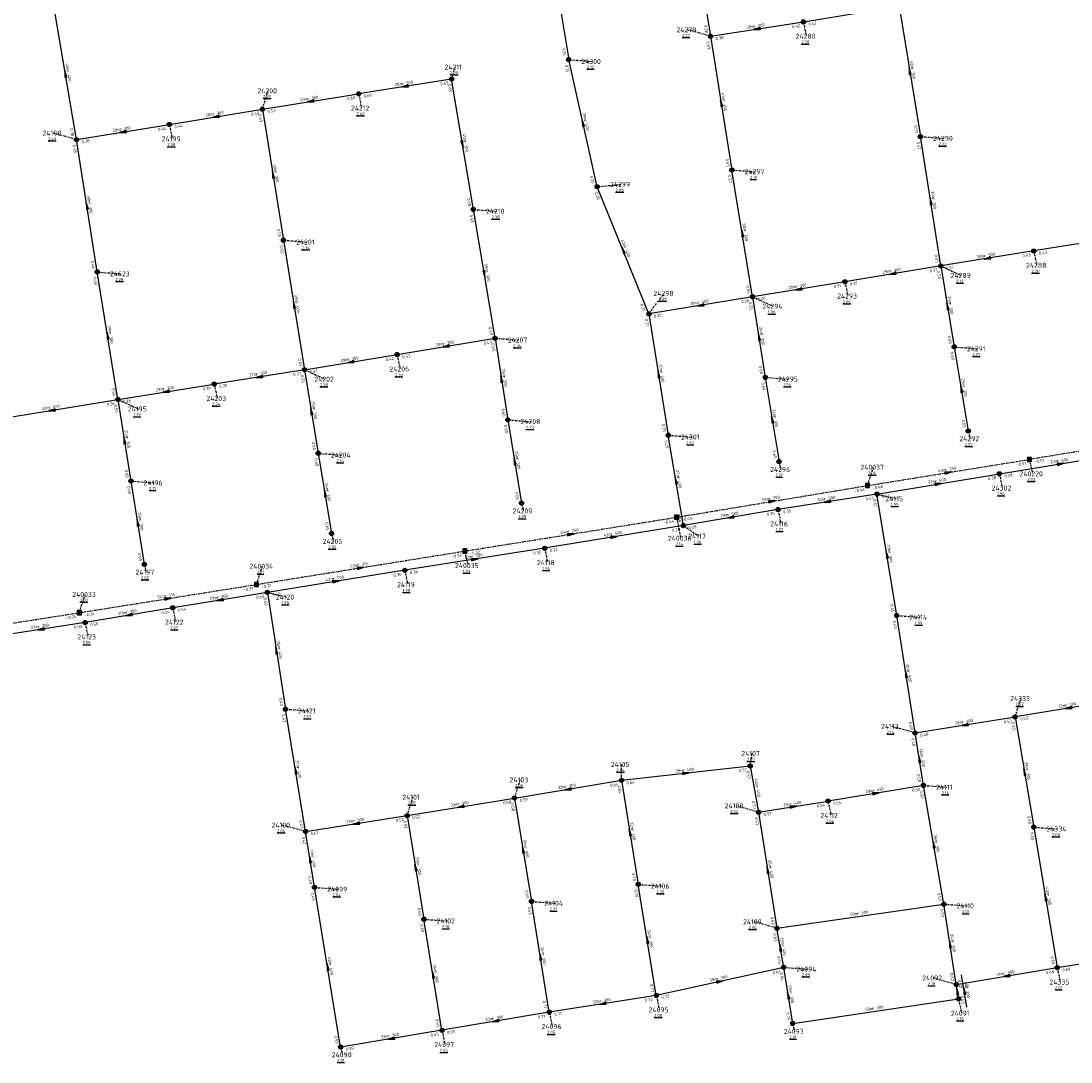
# Model space of a CAD drawing. Extents: x 188323 to 208361, y 565368 to 574910.
# Tile 211 of 256: x 203482 to 203796, y 569684 to 569995. Entities that reach past the tile are written whole.
import ezdxf

# ---------------------------------------------------------------- set-up
doc = ezdxf.new("R2010")
doc.units = 0
doc.linetypes.add('DASHDOT', pattern=[1, 0.5, -0.25, 0, -0.25])
doc.linetypes.add('DASHED', pattern=[0.75, 0.5, -0.25])
doc.layers.get('0').update_dxf_attribs({"linetype": 'CONTINUOUS'})
for name, color, linetype in [('RIO-AFM', 7, 'CONTINUOUS'), ('RIO-BOK', 7, 'CONTINUOUS'), ('RIO-DET', 7, 'CONTINUOUS'), ('RIO-KNP', 7, 'CONTINUOUS'), ('RIO-KNR', 7, 'CONTINUOUS'), ('RIO-LAG_0B', 7, 'CONTINUOUS'), ('RIO-LAG_1B', 7, 'DASHED'), ('RIO-LEN', 7, 'CONTINUOUS'), ('RIO-MVD', 1, 'CONTINUOUS'), ('RIO-VRB', 6, 'DASHDOT'), ('RIO-VRH', 7, 'CONTINUOUS')]:
    doc.layers.add(name, color=color, linetype=linetype)
doc.styles.add('RIO-TXT', font='isocp.shx')

# ---------------------------------------------------------------- blocks, each defined once
blk = doc.blocks.new('L_VHR')
blk.add_lwpolyline([(-0.5, 0), (0.5, 0), (-0.5, 0.15), (-0.5, -0.15), (0.5, 0)])
blk = doc.blocks.new('K_IPR')
blk.add_lwpolyline([(-0.5, -0.5), (0.5, -0.5), (0.5, 0.5), (-0.5, 0.5)], close=True)
blk.add_solid([(-0.5, 0.5), (0.5, 0.5), (-0.5, -0.5), (0.5, -0.5)])
at = {"style": 'RIO-TXT', "flags": 1}
blk.add_attdef('KNOOPNAAM', (2, 2), '', height=1, dxfattribs=at)
blk = doc.blocks.new('K_IPG')
blk.add_circle((0, 0), 0.5)
for points in [[(0, 0), (-0.5, 0), (-0.433013, 0.25)], [(0, 0), (-0.433013, -0.25), (-0.5, 0)], [(0, 0), (-0.433013, 0.25), (-0.25, 0.433013)], [(0, 0), (-0.25, -0.433013), (-0.433013, -0.25)], [(0, 0), (-0.25, 0.433013), (0, 0.5)], [(0, 0), (0, -0.5), (-0.25, -0.433013)], [(0, 0), (0, 0.5), (0.25, 0.433013)], [(0, 0), (0.25, 0.433013), (0.433013, 0.25)], [(0, 0), (0.433013, 0.25), (0.5, 0)], [(0, 0), (0.5, 0), (0.433013, -0.25)], [(0, 0), (0.433013, -0.25), (0.25, -0.433013)], [(0, 0), (0.25, -0.433013), (0, -0.5)]]:
    blk.add_solid(points)
at = {"style": 'RIO-TXT', "flags": 1}
blk.add_attdef('KNOOPNAAM', (2, 2), '', height=1, dxfattribs=at)
blk = doc.blocks.new('266_02______24091_____24092_')
at = {"layer": 'RIO-LAG_0B'}
blk.add_line((0, 0), (-1.582, 9.692), dxfattribs=at)
at = {"layer": 'RIO-VRH', "xscale": 2, "yscale": 2, "zscale": 2, "rotation": 99.2543}
blk.add_blockref('L_VHR', (-0.791, 4.846), dxfattribs=at)
at = {"layer": 'RIO-AFM', "style": 'RIO-TXT'}
blk.add_text('r 300', height=0.9, rotation=279.2543, dxfattribs=at).set_placement((-0.4708, 5.9927))
at = {"layer": 'RIO-BOK', "style": 'RIO-TXT'}
for s, p in [('0.62', (-2.7379, 8.0847)), ('0.63', (-1.954, 3.2884))]:
    blk.add_text(s, height=0.9, rotation=279.2543, dxfattribs=at).set_placement(p)
at = {"layer": 'RIO-LEN', "style": 'RIO-TXT'}
blk.add_text('4m', height=0.9, rotation=279.2543, dxfattribs=at).set_placement((-0.7321, 7.5915))

msp = doc.modelspace()

# ---------------------------------------------------------------- linework, layer by layer
at = {"layer": 'RIO-LAG_0B'}
for p, q in [((203682.304, 570029.824), (203688.608, 569990.592)), ((203639.808, 570022.976), (203646.208, 569983.616)), ((203499.008, 569959.68), (203492.304, 569999.104)), ((203716.4, 569994.88), (203744.992, 569999.616)), ((203744.992, 569999.616), (203751.392, 569960.576)), ((203688.608, 569990.592), (203716.4, 569994.88)), ((203688.608, 569990.592), (203695.008, 569950.592)), ((203654.704, 569945.6), (203646.208, 569983.616)), ((203611.2, 569977.792), (203583.392, 569973.376)), ((203617.696, 569938.816), (203611.2, 569977.792)), ((203554.592, 569968.768), (203583.392, 569973.376)), ((203526.8, 569964.224), (203554.592, 569968.768)), ((203554.592, 569968.768), (203560.896, 569929.6)), ((203499.008, 569959.68), (203526.8, 569964.224)), ((203757.504, 569921.92), (203751.392, 569960.576)), ((203505.2, 569920.128), (203499.008, 569959.68)), ((203701.2, 569912.704), (203695.008, 569950.592)), ((203670.208, 569907.584), (203654.704, 569945.6)), ((203624.192, 569900.288), (203617.696, 569938.816)), ((203560.896, 569929.6), (203567.2, 569890.88)), ((203814.208, 569931.072), (203785.296, 569926.4)), ((203785.296, 569926.4), (203757.504, 569921.92)), ((203511.392, 569881.984), (203505.2, 569920.128)), ((203757.504, 569921.92), (203728.8, 569917.184)), ((203757.504, 569921.92), (203761.504, 569897.728)), ((203728.8, 569917.184), (203701.2, 569912.704)), ((203701.2, 569912.704), (203670.208, 569907.584)), ((203701.2, 569912.704), (203704.992, 569888.576)), ((203670.208, 569907.584), (203676, 569871.296)), ((203594.896, 569895.424), (203624.192, 569900.288)), ((203624.192, 569900.288), (203628, 569875.904)), ((203761.504, 569897.728), (203765.696, 569872.576)), ((203567.2, 569890.88), (203594.896, 569895.424)), ((203567.2, 569890.88), (203540.192, 569886.592)), ((203567.2, 569890.88), (203571.296, 569865.92)), ((203704.992, 569888.576), (203709.104, 569863.424)), ((203511.392, 569881.984), (203540.192, 569886.592)), ((203471.904, 569875.52), (203511.392, 569881.984)), ((203511.392, 569881.984), (203515.296, 569857.6)), ((203628, 569875.904), (203632.096, 569851.008)), ((203680.496, 569844.288), (203676, 569871.296)), ((203571.296, 569865.92), (203575.296, 569841.92)), ((203775.008, 569859.776), (203811.6, 569865.728)), ((203515.296, 569857.6), (203519.296, 569832.704)), ((203738.4, 569853.696), (203775.008, 569859.776)), ((203738.4, 569853.696), (203708.8, 569849.088)), ((203744.304, 569817.408), (203738.4, 569853.696)), ((203708.8, 569849.088), (203680.496, 569844.288)), ((203680.496, 569844.288), (203639.008, 569837.504)), ((203639.008, 569837.504), (203597.2, 569830.912)), ((203597.2, 569830.912), (203556.096, 569824.32)), ((203556.096, 569824.32), (203527.808, 569819.712)), ((203556.096, 569824.32), (203561.504, 569789.376)), ((203527.808, 569819.712), (203501.6, 569815.296)), ((203749.792, 569782.272), (203744.304, 569817.408)), ((203501.6, 569815.296), (203475.2, 569811.2)), ((203811.696, 569792.384), (203779.696, 569787.072)), ((203567.504, 569752.832), (203561.504, 569789.376)), ((203749.792, 569782.272), (203779.696, 569787.072)), ((203779.696, 569787.072), (203785.296, 569754.112)), ((203752.304, 569766.592), (203749.792, 569782.272)), ((203662, 569768.128), (203700.496, 569772.416)), ((203700.496, 569772.416), (203703.008, 569758.592)), ((203630, 569762.816), (203662, 569768.128)), ((203662, 569768.128), (203667.008, 569737.024)), ((203752.304, 569766.592), (203723.808, 569761.92)), ((203758.4, 569731.072), (203752.304, 569766.592)), ((203597.904, 569757.568), (203630, 569762.816)), ((203630, 569762.816), (203635.104, 569731.904)), ((203703.008, 569758.592), (203723.808, 569761.92)), ((203567.504, 569752.832), (203597.904, 569757.568)), ((203597.904, 569757.568), (203602.896, 569726.592)), ((203703.008, 569758.592), (203708.496, 569723.904)), ((203785.296, 569754.112), (203792.304, 569712.128)), ((203570.208, 569736.128), (203567.504, 569752.832)), ((203578, 569688.384), (203570.208, 569736.128)), ((203672.4, 569703.808), (203667.008, 569737.024)), ((203640.4, 569698.816), (203635.104, 569731.904)), ((203708.496, 569723.904), (203758.4, 569731.072)), ((203762.096, 569707.072), (203758.4, 569731.072)), ((203608.304, 569693.376), (203602.896, 569726.592)), ((203710.496, 569712.192), (203708.496, 569723.904)), ((203792.304, 569712.128), (203824.4, 569717.312)), ((203710.496, 569712.192), (203672.4, 569703.808)), ((203713.2, 569695.424), (203710.496, 569712.192)), ((203762.096, 569707.072), (203792.304, 569712.128)), ((203762.8, 569702.784), (203762.096, 569707.072)), ((203672.4, 569703.808), (203640.4, 569698.816)), ((203713.2, 569695.424), (203762.8, 569702.784)), ((203640.4, 569698.816), (203608.304, 569693.376)), ((203608.304, 569693.376), (203578, 569688.384))]:
    msp.add_line(p, q, dxfattribs=at)
at = {"layer": 'RIO-LAG_1B'}
for p, q in [((203832.368, 569871.936), (203784, 569864.064)), ((203735.552, 569856.256), (203784, 569864.064)), ((203678.48, 569846.784), (203735.552, 569856.256)), ((203615.152, 569836.672), (203678.48, 569846.784)), ((203552.832, 569826.688), (203615.152, 569836.672)), ((203499.84, 569818.24), (203552.832, 569826.688)), ((203451.056, 569810.624), (203499.84, 569818.24))]:
    msp.add_line(p, q, dxfattribs=at)
at = {"layer": 'RIO-VRB'}
for p, q in [((203716.4, 569994.9), (203717.2806, 569990.602)), ((203688.6, 569990.6), (203681.6321, 569992.5265)), ((203646.2, 569983.6), (203653.1675, 569983.0713)), ((203611.2, 569977.8), (203612.2514, 569981.3897)), ((203554.6, 569968.8), (203556.3352, 569974.2692)), ((203583.4, 569973.4), (203584.2806, 569969.102)), ((203526.8, 569964.2), (203527.6806, 569959.902)), ((203499, 569959.7), (203492.0321, 569961.6265)), ((203751.4, 569960.6), (203758.3675, 569960.0713)), ((203695, 569950.6), (203701.9675, 569950.0713)), ((203654.7, 569945.6), (203661.775, 569946.3)), ((203617.7, 569938.8), (203624.6675, 569938.2713)), ((203560.9, 569929.6), (203567.8675, 569929.0713)), ((203785.3, 569926.4), (203786.1806, 569922.102)), ((203505.2, 569920.1), (203512.1675, 569919.5713)), ((203757.5, 569921.9), (203763.6269, 569919.0622)), ((203728.8, 569917.2), (203729.6806, 569912.902)), ((203670.2, 569907.6), (203674.7472, 569913.7202)), ((203701.2, 569912.7), (203707.3269, 569909.8622)), ((203624.2, 569900.3), (203631.1675, 569899.7713)), ((203761.5, 569897.7), (203768.4675, 569897.1713)), ((203594.9, 569895.4), (203595.7806, 569891.102)), ((203567.2, 569890.9), (203573.3269, 569888.0622)), ((203705, 569888.6), (203711.9675, 569888.0713)), ((203540.2, 569886.6), (203541.0806, 569882.302)), ((203511.4, 569882), (203517.5269, 569879.1622)), ((203628, 569875.9), (203634.9675, 569875.3713)), ((203765.7, 569872.6), (203766.2335, 569870.2716)), ((203676, 569871.3), (203682.9675, 569870.7713)), ((203571.3, 569865.9), (203578.2675, 569865.3713)), ((203709.1, 569863.4), (203709.6335, 569861.0716)), ((203784, 569864.07), (203784.8806, 569859.772)), ((203735.55, 569856.25), (203737.2852, 569861.7192)), ((203775, 569859.8), (203775.8806, 569855.502)), ((203515.3, 569857.6), (203522.2675, 569857.0713)), ((203738.4, 569853.7), (203744.1086, 569852.322)), ((203632.1, 569851), (203632.6335, 569848.6716)), ((203708.8, 569849.1), (203709.6806, 569844.802)), ((203678.48, 569846.76), (203679.7076, 569840.4923)), ((203680.5, 569844.3), (203685.1534, 569841.0947)), ((203575.3, 569841.9), (203575.8335, 569839.5716)), ((203615.15, 569836.64), (203616.0306, 569832.342)), ((203639, 569837.5), (203639.8806, 569833.202)), ((203519.3, 569832.7), (203519.8335, 569830.3716)), ((203552.84, 569826.66), (203554.5752, 569832.1292)), ((203597.2, 569830.9), (203598.0806, 569826.602)), ((203499.84, 569818.23), (203501.5752, 569823.6992)), ((203556.1, 569824.3), (203561.8086, 569822.922)), ((203527.8, 569819.7), (203528.6806, 569815.402)), ((203744.3, 569817.4), (203751.2675, 569816.8713)), ((203501.6, 569815.3), (203502.4806, 569811.002)), ((203779.7, 569787.1), (203781.4352, 569792.5692)), ((203561.5, 569789.4), (203568.4675, 569788.8713)), ((203749.8, 569782.3), (203742.8321, 569784.2265)), ((203700.5, 569772.4), (203701.0335, 569776.1284)), ((203662, 569768.1), (203661.9994, 569772.875)), ((203630, 569762.8), (203631.7352, 569768.2692)), ((203752.3, 569766.6), (203759.2675, 569766.0713)), ((203597.9, 569757.6), (203599.6352, 569763.0692)), ((203703, 569758.6), (203696.0321, 569760.5265)), ((203723.8, 569761.9), (203724.6806, 569757.602)), ((203567.5, 569752.8), (203560.5321, 569754.7265)), ((203785.3, 569754.1), (203792.2675, 569753.5713)), ((203570.2, 569736.1), (203577.1675, 569735.5713)), ((203667, 569737), (203673.9675, 569736.4713)), ((203635.1, 569731.9), (203642.0675, 569731.3713)), ((203758.4, 569731.1), (203765.3675, 569730.5713)), ((203602.9, 569726.6), (203609.8675, 569726.0713)), ((203708.5, 569723.9), (203701.5321, 569725.8265)), ((203710.5, 569712.2), (203717.4675, 569711.6713)), ((203792.3, 569712.1), (203793.1806, 569707.802)), ((203762.1, 569707.1), (203755.1321, 569709.0265)), ((203672.4, 569703.8), (203673.2806, 569699.502)), ((203762.8, 569702.8), (203763.6806, 569698.502)), ((203640.4, 569698.8), (203641.2806, 569694.502)), ((203608.3, 569693.4), (203609.1806, 569689.102)), ((203713.2, 569695.4), (203713.7335, 569693.0716)), ((203578, 569688.4), (203578.5335, 569686.0716))]:
    msp.add_line(p, q, dxfattribs=at)

# ---------------------------------------------------------------- block references
at = {"layer": 'RIO-DET'}
msp.add_blockref('266_02______24091_____24092_', (203765.296, 569700.288), dxfattribs=at)
at = {"layer": 'RIO-KNP', "xscale": 1.25, "yscale": 1.25, "zscale": 1.25}
for name, p in [('K_IPG', (203716.4, 569994.88)), ('K_IPG', (203688.608, 569990.592)), ('K_IPG', (203646.208, 569983.616)), ('K_IPG', (203611.2, 569977.792)), ('K_IPG', (203583.392, 569973.376)), ('K_IPG', (203554.592, 569968.768)), ('K_IPG', (203526.8, 569964.224)), ('K_IPG', (203499.008, 569959.68)), ('K_IPG', (203751.392, 569960.576)), ('K_IPG', (203695.008, 569950.592)), ('K_IPG', (203654.704, 569945.6)), ('K_IPG', (203617.696, 569938.816)), ('K_IPG', (203560.896, 569929.6)), ('K_IPG', (203785.296, 569926.4)), ('K_IPG', (203505.2, 569920.128)), ('K_IPG', (203757.504, 569921.92)), ('K_IPG', (203728.8, 569917.184)), ('K_IPG', (203701.2, 569912.704)), ('K_IPG', (203670.208, 569907.584)), ('K_IPG', (203624.192, 569900.288)), ('K_IPG', (203761.504, 569897.728)), ('K_IPG', (203594.896, 569895.424)), ('K_IPG', (203567.2, 569890.88)), ('K_IPG', (203704.992, 569888.576)), ('K_IPG', (203540.192, 569886.592)), ('K_IPG', (203511.392, 569881.984)), ('K_IPG', (203628, 569875.904)), ('K_IPG', (203765.696, 569872.576)), ('K_IPG', (203676, 569871.296)), ('K_IPG', (203571.296, 569865.92)), ('K_IPG', (203709.104, 569863.424)), ('K_IPR', (203784, 569864.064)), ('K_IPG', (203775.008, 569859.776)), ('K_IPG', (203515.296, 569857.6)), ('K_IPR', (203735.552, 569856.256)), ('K_IPG', (203738.4, 569853.696)), ('K_IPG', (203632.096, 569851.008)), ('K_IPR', (203678.48, 569846.784)), ('K_IPG', (203708.8, 569849.088)), ('K_IPG', (203680.496, 569844.288)), ('K_IPG', (203575.296, 569841.92)), ('K_IPG', (203639.008, 569837.504)), ('K_IPR', (203615.152, 569836.672)), ('K_IPG', (203519.296, 569832.704)), ('K_IPG', (203597.2, 569830.912)), ('K_IPR', (203552.832, 569826.688)), ('K_IPG', (203556.096, 569824.32)), ('K_IPG', (203527.808, 569819.712)), ('K_IPR', (203499.84, 569818.24)), ('K_IPG', (203501.6, 569815.296)), ('K_IPG', (203744.304, 569817.408)), ('K_IPG', (203561.504, 569789.376)), ('K_IPG', (203779.696, 569787.072)), ('K_IPG', (203749.792, 569782.272)), ('K_IPG', (203700.496, 569772.416)), ('K_IPG', (203662, 569768.128)), ('K_IPG', (203752.304, 569766.592)), ('K_IPG', (203630, 569762.816)), ('K_IPG', (203723.808, 569761.92)), ('K_IPG', (203597.904, 569757.568)), ('K_IPG', (203703.008, 569758.592)), ('K_IPG', (203567.504, 569752.832)), ('K_IPG', (203785.296, 569754.112)), ('K_IPG', (203667.008, 569737.024)), ('K_IPG', (203570.208, 569736.128)), ('K_IPG', (203635.104, 569731.904)), ('K_IPG', (203758.4, 569731.072)), ('K_IPG', (203602.896, 569726.592)), ('K_IPG', (203708.496, 569723.904)), ('K_IPG', (203710.496, 569712.192)), ('K_IPG', (203792.304, 569712.128)), ('K_IPG', (203762.096, 569707.072)), ('K_IPG', (203672.4, 569703.808)), ('K_IPG', (203762.8, 569702.784)), ('K_IPG', (203640.4, 569698.816)), ('K_IPG', (203608.304, 569693.376)), ('K_IPG', (203713.2, 569695.424)), ('K_IPG', (203578, 569688.384))]:
    msp.add_blockref(name, p, dxfattribs=at)
at = {"layer": 'RIO-VRH', "xscale": 2, "yscale": 2, "zscale": 2}
for p, rotation in [((203702.5, 569992.75), 188.7917), ((203495.65, 569979.4), 99.659), ((203748.2, 569980.1), 459.3275), ((203597.3, 569975.6), 188.9929), ((203569, 569971.1), 189.0738), ((203691.8, 569970.6), 459.0984), ((203540.7, 569966.5), 189.3945), ((203650.45, 569964.6), 102.6164), ((203512.9, 569961.95), 189.1938), ((203614.45, 569958.3), 279.4705), ((203557.75, 569949.2), 459.1383), ((203754.45, 569941.25), 98.9656), ((203502.1, 569939.9), 98.9065), ((203698.1, 569931.65), 99.2988), ((203662.45, 569926.6), 112.1971), ((203771.4, 569924.15), 189.1938), ((203620.95, 569919.55), 279.5911), ((203743.15, 569919.55), 189.2994), ((203715, 569914.95), 189.2593), ((203564.05, 569910.25), 459.2543), ((203685.7, 569910.15), 189.3414), ((203759.5, 569909.8), 459.3936), ((203508.3, 569901.05), 99.2509), ((203703.1, 569900.65), 458.9686), ((203609.55, 569897.85), 189.4931), ((203581.05, 569893.15), 189.2264), ((203553.7, 569888.75), 189.048), ((203626.1, 569888.1), 458.8602), ((203673.1, 569889.45), 459.0861), ((203763.6, 569885.15), 459.5074), ((203525.8, 569884.3), 189.0738), ((203491.65, 569878.75), 189.3437), ((203569.25, 569878.4), 459.3217), ((203707.05, 569876), 459.2491), ((203513.35, 569869.8), 459.0893), ((203630.05, 569863.45), 459.3585), ((203793.3, 569862.75), 9.1565), ((203759.775, 569860.16), 9.1677), ((203678.25, 569857.8), 99.4704), ((203756.7, 569856.75), 9.4614), ((203573.3, 569853.9), 459.4705), ((203707.015, 569851.505), 9.4402), ((203723.6, 569851.4), 188.8325), ((203517.3, 569845.15), 459.1343), ((203694.65, 569846.7), 189.6254), ((203646.815, 569841.7), 9.0781), ((203659.75, 569840.9), 369.3046), ((203741.35, 569835.55), 99.24), ((203583.995, 569831.65), 9.0987), ((203618.1, 569834.2), 368.9717), ((203576.65, 569827.6), 369.122), ((203526.34, 569822.445), 9.0367), ((203541.95, 569822), 189.2314), ((203514.7, 569817.5), 189.5323), ((203488.4, 569813.25), 188.8268), ((203558.8, 569806.85), 458.8037), ((203747.05, 569799.85), 98.9137), ((203795.7, 569789.75), 189.4033), ((203764.75, 569784.7), 189.1192), ((203751.05, 569774.45), 99.0557), ((203564.5, 569771.1), 99.3181), ((203681.25, 569770.25), 6.3722), ((203782.5, 569770.6), 459.6393), ((203646, 569765.45), 189.4033), ((203738.05, 569764.25), 369.3636), ((203613.95, 569760.2), 189.2007), ((203713.4, 569760.25), 9.0141), ((203582.7, 569755.2), 188.9717), ((203664.5, 569752.55), 459.1415), ((203632.55, 569747.35), 459.3802), ((203755.35, 569748.85), 99.7581), ((203568.85, 569744.45), 99.1921), ((203600.4, 569742.1), 459.1705), ((203705.75, 569741.25), 459.0147), ((203788.8, 569733.1), 459.4705), ((203669.7, 569720.4), 99.2464), ((203709.5, 569718.05), 99.7085), ((203760.25, 569719.1), 98.7723), ((203637.75, 569715.35), 99.1052), ((203574.1, 569712.25), 99.2951), ((203605.6, 569710), 99.2464), ((203777.2, 569709.6), 189.3998), ((203691.45, 569708), 372.432), ((203762.45, 569704.95), 99.2543), ((203711.85, 569703.8), 99.1383), ((203656.4, 569701.3), 188.8798), ((203624.35, 569696.1), 189.5482), ((203593.15, 569690.9), 189.3694)]:
    msp.add_blockref('L_VHR', p, dxfattribs=dict(at, rotation=rotation))

# ---------------------------------------------------------------- texts
at = {"layer": 'RIO-AFM', "style": 'RIO-TXT'}
for s, rotation, p in [('r 300', 8.7917, (203701.6229, 569993.1203)), ('r 400', 279.659, (203496.019, 569980.2849)), ('r 300', 279.3275, (203748.574, 569980.9828)), ('r 300', 368.9929, (203596.4202, 569975.9755)), ('r 300', 9.0738, (203568.1213, 569971.466)), ('r 300', 279.0984, (203692.1778, 569971.4814)), ('r 300', 9.3945, (203539.8193, 569966.8611)), ('r 300', 9.1938, (203512.0202, 569962.3141)), ('r 400', 282.6164, (203650.7726, 569965.5025)), ('r 300', 279.4705, (203614.8218, 569959.1839)), ('r 300', 279.1383, (203558.127, 569950.0812)), ('r 300', 278.9656, (203754.8294, 569942.1305)), ('r 300', 278.9065, (203502.4807, 569940.7799)), ('r 300', 279.2988, (203698.4741, 569932.5326)), ('r 400', 292.1971, (203662.6184, 569927.5441)), ('r 300', 369.1938, (203770.5185, 569924.5223)), ('r 300', 279.5911, (203621.3198, 569920.4346)), ('r 300', 369.2994, (203742.2681, 569919.921)), ('r 300', 369.2593, (203714.1183, 569915.3213)), ('r 400', 279.2543, (203564.425, 569911.1322)), ('r 400', 369.3414, (203684.8175, 569910.5211)), ('r 300', 279.3936, (203759.8683, 569910.6823)), ('r 300', 279.2509, (203508.6749, 569901.932)), ('r 300', 278.9686, (203703.4748, 569901.5297)), ('r 300', 9.4931, (203608.6683, 569898.2095)), ('r 300', 9.2264, (203580.1703, 569893.5136)), ('r 300', 369.048, (203552.8198, 569889.1244)), ('r 300', 278.8602, (203626.4766, 569888.9787)), ('r 400', 279.0861, (203673.4769, 569890.331)), ('r 300', 9.0738, (203524.9213, 569884.666)), ('r 300', 279.5074, (203763.9668, 569886.0334)), ('r 400', 9.3437, (203490.7695, 569879.1118)), ('r 300', 279.3217, (203569.6196, 569879.2822)), ('r 300', 279.2491, (203707.4208, 569876.8814)), ('r 300', 279.0893, (203513.723, 569870.6805)), ('r 300', 279.3585, (203630.4191, 569864.3321)), ('r 600', 9.1565, (203792.4206, 569863.1147)), ('r 250', 9.1677, (203758.8957, 569860.5246)), ('r 400', 279.4705, (203678.618, 569858.683)), ('r 600', 9.4614, (203755.8185, 569857.11)), ('r 300', 279.4705, (203573.6671, 569854.7826)), ('r 250', 9.4402, (203706.1337, 569851.8653)), ('r 500', 368.8325, (203722.7211, 569851.7785)), ('r 500', 369.6254, (203693.766, 569847.0659)), ('r 300', 279.1343, (203517.6725, 569846.0306)), ('r 250', 9.0781, (203645.9361, 569842.0659)), ('r 500', 369.3046, (203658.8673, 569841.275)), ('r 500', 368.9717, (203617.2193, 569834.5802)), ('r 500', 279.24, (203741.7245, 569836.4319)), ('r 315', 9.0987, (203583.1161, 569832.0156)), ('r 500', 369.122, (203575.7684, 569827.9777)), ('r 315', 9.0367, (203525.4615, 569822.8115)), ('r 300', 369.2314, (203541.0685, 569822.372)), ('r 300', 369.5323, (203513.8164, 569817.8666)), ('r 300', 368.8268, (203487.5212, 569813.6276)), ('r 400', 278.8037, (203559.1808, 569807.7289)), ('r 500', 278.9137, (203747.4291, 569800.7297)), ('r 300', 369.4033, (203794.8169, 569790.1204)), ('r 300', 9.1192, (203763.8707, 569785.0652)), ('r 500', 279.0557, (203751.4208, 569775.3299)), ('r 400', 279.3181, (203564.8734, 569771.9825)), ('r 400', 6.3722, (203680.3894, 569770.657)), ('r 300', 279.6393, (203782.8673, 569771.4845)), ('r 300', 9.4033, (203645.1188, 569765.8109)), ('r 400', 280.2764, (203702.1014, 569766.3874)), ('r 400', 369.3636, (203737.1673, 569764.6199)), ('r 300', 9.2007, (203613.0703, 569760.564)), ('r 400', 9.0141, (203712.5217, 569760.6169)), ('r 300', 8.9717, (203581.8217, 569755.5675)), ('r 300', 279.1415, (203664.8744, 569753.431)), ('r 300', 279.3802, (203632.9207, 569748.2324)), ('r 300', 279.7581, (203755.7163, 569749.7352)), ('r 400', 279.1921, (203569.219, 569745.3309)), ('r 300', 279.1705, (203600.7739, 569742.9813)), ('r 400', 279.0147, (203706.1275, 569742.1303)), ('r 300', 279.4705, (203789.1728, 569733.9837)), ('r 300', 8.2096, (203732.5766, 569727.8792)), ('r 300', 279.2464, (203670.0734, 569721.2818)), ('r 400', 279.7085, (203709.8595, 569718.9338)), ('r 300', 278.7723, (203760.6278, 569719.9783)), ('r 300', 279.1052, (203638.1255, 569716.231)), ('r 400', 279.2951, (203574.4773, 569713.133)), ('r 300', 279.2464, (203605.9734, 569710.8818)), ('r 300', 372.432, (203690.5481, 569708.3253)), ('r 300', 9.3998, (203776.3192, 569709.961)), ('r 300', 368.8798, (203655.5206, 569701.6785)), ('r 300', 279.1383, (203712.2199, 569704.6804)), ('r 300', 8.4847, (203737.1247, 569699.4749)), ('r 300', 369.5482, (203623.4664, 569696.4683)), ('r 300', 369.3694, (203592.2673, 569691.2704))]:
    msp.add_text(s, height=0.9, rotation=rotation, dxfattribs=at).set_placement(p)
at = {"layer": 'RIO-BOK', "style": 'RIO-TXT'}
for s, rotation, p in [('0.42', 9.3314, (203718.0083, 569993.7455)), ('0.38', 279.1383, (203686.6756, 569993.8958)), ('0.42', 8.7917, (203713.095, 569992.9722)), ('0.49', 279.0984, (203687.4398, 569988.9959)), ('0.38', 8.7917, (203690.1973, 569989.4304)), ('0.15', 279.2345, (203644.2701, 569986.8929)), ('0.15', 282.6164, (203645.1404, 569981.9277)), ('0.65', 368.9929, (203607.9008, 569975.8762)), ('0.65', 279.4705, (203610.0502, 569976.1884)), ('0.60', 368.9929, (203585.0022, 569972.2371)), ('0.60', 9.0738, (203580.1051, 569971.456)), ('0.49', 9.3945, (203551.3161, 569966.8376)), ('0.49', 279.1383, (203553.4409, 569967.1951)), ('0.53', 9.0738, (203556.2031, 569967.6383)), ('0.44', 9.1938, (203523.5084, 569962.249)), ('0.44', 9.3945, (203528.4095, 569963.0473)), ('0.57', 279.3275, (203749.4645, 569963.89)), ('0.38', 279.659, (203497.0458, 569962.9787)), ('0.38', 278.9065, (203497.8344, 569958.0998)), ('0.38', 9.1938, (203500.6055, 569958.5417)), ('0.57', 278.9656, (203750.236, 569958.9986)), ('0.65', 279.0984, (203693.0783, 569953.8979)), ('0.20', 282.6164, (203652.5787, 569948.7728)), ('0.57', 279.2988, (203693.8454, 569948.9918)), ('0.58', 279.4705, (203615.7562, 569942.0854)), ('0.20', 292.1971, (203653.9335, 569943.7747)), ('0.58', 279.5911, (203616.5536, 569937.186)), ('0.55', 279.1383, (203558.9756, 569932.8958)), ('0.55', 279.2543, (203559.7441, 569927.9927)), ('0.43', 369.2362, (203786.9071, 569925.2439)), ('0.46', 278.9065, (203503.2891, 569923.4039)), ('0.65', 278.9656, (203755.5851, 569925.2023)), ('0.43', 369.1938, (203782.0068, 569924.4645)), ('0.37', 369.2994, (203754.2108, 569919.9591)), ('0.55', 279.3936, (203756.348, 569920.2899)), ('0.37', 369.1938, (203759.1062, 569920.7427)), ('0.46', 279.2509, (203504.044, 569918.4928)), ('0.31', 369.2593, (203725.5094, 569915.2607)), ('0.31', 369.2994, (203730.4084, 569916.0456)), ('0.65', 279.2988, (203699.2654, 569915.991)), ('0.21', 292.1971, (203667.5812, 569910.3765)), ('0.26', 369.3414, (203697.9116, 569910.7581)), ('0.55', 278.9686, (203700.0361, 569911.0985)), ('0.26', 369.2593, (203702.8076, 569911.5445)), ('0.22', 369.3414, (203671.8092, 569906.4468)), ('0.21', 279.0861, (203669.0394, 569905.9961)), ('0.49', 279.5911, (203622.249, 569903.5812)), ('0.60', 279.3936, (203759.5514, 569900.9859)), ('0.49', 9.4931, (203620.9186, 569898.3318)), ('0.55', 278.8602, (203623.0331, 569898.7007)), ('0.42', 9.2264, (203591.6102, 569893.4472)), ('0.42', 9.4931, (203596.5115, 569894.2501)), ('0.60', 279.5074, (203760.3512, 569896.0876)), ('0.65', 279.2543, (203565.2685, 569894.1922)), ('0.60', 278.9686, (203703.0756, 569891.9006)), ('0.37', 369.048, (203563.9025, 569888.9725)), ('0.55', 279.3217, (203566.046, 569889.2914)), ('0.37', 9.2264, (203568.8062, 569889.7426)), ('0.54', 279.2509, (203509.4684, 569885.292)), ('0.30', 9.0738, (203536.9051, 569884.656)), ('0.30', 369.048, (203541.8033, 569885.4386)), ('0.60', 279.2491, (203703.844, 569886.9928)), ('0.26', 9.0738, (203513.0031, 569880.8383)), ('0.26', 9.3437, (203508.1141, 569880.0405)), ('0.55', 279.0893, (203510.2395, 569880.3961)), ('0.60', 278.8602, (203626.0822, 569879.2037)), ('0.65', 279.5074, (203763.7453, 569875.8827)), ('0.60', 279.3585, (203626.847, 569874.2906)), ('0.25', 279.0861, (203674.0767, 569874.5976)), ('0.60', 279.3217, (203569.3559, 569869.189)), ('0.25', 279.4705, (203674.8502, 569869.6884)), ('0.65', 279.2491, (203707.1603, 569866.6909)), ('0.60', 279.4705, (203570.1502, 569864.2884)), ('-0.51', 9.1677, (203780.1752, 569862.0345)), ('-0.51', 369.2519, (203785.6074, 569862.9143)), ('0.60', 279.0893, (203513.3689, 569860.8966)), ('0.38', 9.1565, (203776.6047, 569858.6406)), ('0.38', 9.4614, (203771.7175, 569857.8336)), ('0.60', 279.1343, (203514.1408, 569855.9952)), ('0.65', 279.3585, (203630.1538, 569854.2871)), ('-0.46', 9.4402, (203731.7343, 569854.1963)), ('-0.46', 9.1677, (203737.155, 569855.0909)), ('0.41', 9.4614, (203740.0109, 569852.5492)), ('0.41', 368.8325, (203735.095, 569851.7865)), ('0.41', 279.24, (203737.2437, 569852.093)), ('0.28', 279.4705, (203678.5487, 569847.5837)), ('0.35', 369.6254, (203705.522, 569847.1402)), ('0.35', 368.8325, (203710.3989, 569847.9326)), ('0.65', 279.4705, (203573.3469, 569845.183)), ('-0.44', 9.0781, (203674.6516, 569844.7305)), ('-0.44', 9.4402, (203680.0905, 569845.6086)), ('0.28', 369.6254, (203682.1149, 569843.1548)), ('0.28', 369.3046, (203677.2095, 569842.3669)), ('0.65', 279.1343, (203517.3667, 569835.9946)), ('-0.32', 9.0987, (203611.3226, 569834.6091)), ('-0.32', 9.0781, (203616.7532, 569835.4784)), ('0.32', 368.9717, (203635.6979, 569835.5862)), ('0.32', 369.3046, (203640.6085, 569836.3458)), ('0.36', 369.122, (203593.9033, 569828.9771)), ('0.36', 368.9717, (203598.8017, 569829.7365)), ('-0.31', 9.0367, (203549.0104, 569824.6333)), ('-0.31', 9.0987, (203554.4436, 569825.499)), ('0.60', 369.2314, (203552.8084, 569822.3627)), ('0.40', 278.8037, (203554.9315, 569822.7019)), ('0.40', 369.122, (203557.7048, 569823.1407)), ('0.54', 369.5323, (203524.5184, 569817.7441)), ('0.54', 369.2314, (203529.407, 569818.5437)), ('0.45', 279.24, (203742.3678, 569820.6924)), ('-0.24', 8.8776, (203496.0044, 569816.2139)), ('-0.24', 9.0367, (203501.4423, 569817.0673)), ('0.45', 278.9137, (203743.1346, 569815.7996)), ('0.50', 368.8268, (203498.295, 569813.3848)), ('0.50', 369.5323, (203503.213, 569814.1522)), ('0.43', 278.8037, (203559.5921, 569792.7068)), ('0.43', 279.3181, (203560.3459, 569787.7914)), ('0.48', 278.9137, (203747.8858, 569785.6031)), ('0.53', 9.1192, (203776.4059, 569785.1533)), ('0.53', 279.6393, (203778.5549, 569785.485)), ('0.53', 369.4033, (203781.3105, 569785.9486)), ('0.48', 9.1192, (203751.404, 569781.1396)), ('0.48', 279.0557, (203748.6386, 569780.6967)), ('0.57', 6.3722, (203697.1168, 569770.6134)), ('0.57', 280.2764, (203699.373, 569770.7724)), ('0.50', 279.0557, (203750.3653, 569769.8969)), ('0.64', 9.4033, (203658.7155, 569766.1369)), ('0.64', 279.1415, (203660.841, 569766.495)), ('0.64', 6.3722, (203663.5465, 569766.864)), ('0.50', 369.3636, (203749.0124, 569764.6552)), ('0.59', 9.4033, (203631.6097, 569761.6475)), ('0.50', 279.7581, (203751.1583, 569764.9826)), ('0.59', 9.2007, (203626.709, 569760.8486)), ('0.58', 279.3802, (203628.8477, 569761.1902)), ('0.57', 280.2764, (203700.9944, 569761.8546)), ('0.54', 9.0141, (203720.503, 569759.9594)), ('0.54', 369.3636, (203725.4097, 569760.7474)), ('0.52', 8.9717, (203594.6011, 569755.6618)), ('0.52', 9.2007, (203599.5056, 569756.4419)), ('0.57', 279.0147, (203701.8374, 569756.9976)), ('0.57', 9.0141, (203704.6019, 569757.4366)), ('0.60', 279.6393, (203783.3428, 569757.3789)), ('0.47', 279.3181, (203565.5635, 569756.0899)), ('0.52', 279.1705, (203596.7418, 569755.9944)), ('0.47', 279.1921, (203566.3424, 569751.194)), ('0.47', 8.9717, (203569.101, 569751.6354)), ('0.60', 279.4705, (203784.1502, 569752.4884)), ('0.49', 279.1921, (203568.2581, 569739.3925)), ('0.70', 279.1415, (203665.0702, 569740.2952)), ('0.49', 279.2951, (203569.0453, 569734.4919)), ('0.63', 279.3802, (203633.1564, 569735.1868)), ('0.70', 279.2464, (203665.8439, 569735.3929)), ('0.57', 279.7581, (203756.4377, 569734.3746)), ('0.60', 279.1705, (203600.9684, 569729.8944)), ('0.63', 279.1052, (203633.9399, 569730.2957)), ('0.57', 278.7723, (203757.2306, 569729.5025)), ('0.60', 279.2464, (203601.7439, 569724.9929)), ('0.62', 279.0147, (203706.5798, 569727.1996)), ('0.62', 279.7085, (203707.3569, 569722.2836)), ('0.64', 279.7085, (203708.5254, 569715.4741)), ('0.68', 279.4705, (203790.3582, 569715.3852)), ('0.64', 372.432, (203707.3197, 569710.0882)), ('0.64', 279.1383, (203709.3409, 569710.5951)), ('0.62', 278.7723, (203760.1869, 569710.407)), ('0.68', 9.3998, (203789.0162, 569710.1373)), ('0.68', 9.2007, (203793.9056, 569710.9419)), ('0.77', 279.2464, (203670.4655, 569707.0918)), ('0.62', 9.3998, (203763.7097, 569705.9474)), ('0.72', 368.8798, (203669.0964, 569701.8853)), ('0.72', 372.432, (203674.069, 569702.7353)), ('0.71', 279.1052, (203638.4735, 569702.0969)), ('0.65', 279.2464, (203606.3655, 569696.6918)), ('0.71', 369.5482, (203637.1191, 569696.847)), ('0.71', 368.8798, (203641.9999, 569697.6339)), ('0.75', 279.1383, (203711.2613, 569698.694)), ('0.65', 369.5482, (203609.9134, 569692.2526)), ('0.59', 279.2951, (203576.0719, 569691.6919)), ('0.65', 369.3694, (203605.0125, 569691.456)), ('0.59', 369.3694, (203579.6098, 569687.2476))]:
    msp.add_text(s, height=0.9, rotation=rotation, dxfattribs=at).set_placement(p)
at = {"layer": 'RIO-KNR', "style": 'RIO-TXT'}
for s, p in [('24279', (203678.4446, 569991.7765)), ('24280', (203714.0931, 569989.852)), ('24300', (203649.98, 569982.3213)), ('24211', (203609.0639, 569980.6397)), ('24200', (203553.1477, 569973.5192)), ('24212', (203581.0931, 569968.352)), ('24198', (203488.8446, 569960.8765)), ('24199', (203524.4931, 569959.152)), ('24290', (203755.18, 569959.3213)), ('24297', (203698.78, 569949.3213)), ('24299', (203658.5875, 569945.55)), ('24210', (203621.48, 569937.5213)), ('24201', (203564.68, 569928.3213)), ('24288', (203782.9931, 569921.352)), ('24623', (203508.98, 569918.8213)), ('24289', (203760.4394, 569918.3122)), ('24298', (203671.5597, 569912.9702)), ('24293', (203726.4931, 569912.152)), ('24294', (203704.1394, 569909.1122)), ('24207', (203627.98, 569899.0213)), ('24291', (203765.28, 569896.4213)), ('24206', (203592.5931, 569890.352)), ('24202', (203570.1394, 569887.3122)), ('24295', (203708.78, 569887.3213)), ('24203', (203537.8931, 569881.552)), ('24195', (203514.3394, 569878.4122)), ('24208', (203631.78, 569874.6213)), ('24301', (203679.78, 569870.0213)), ('24292', (203763.046, 569869.5216)), ('24204', (203575.08, 569864.6213)), ('24296', (203706.446, 569860.3216)), ('240037', (203733.4602, 569860.9692)), ('240220', (203781.0556, 569859.022)), ('24196', (203519.08, 569856.3213)), ('24302', (203772.6931, 569854.752)), ('24115', (203740.9211, 569851.572)), ('24209', (203629.446, 569847.9216)), ('24116', (203706.4931, 569844.052)), ('240036', (203675.8826, 569839.7423)), ('24117', (203681.9659, 569840.3447)), ('24205', (203572.646, 569838.8216)), ('240034', (203550.7502, 569831.3792)), ('240035', (203612.2056, 569831.592)), ('24118', (203636.6931, 569832.452)), ('24197', (203516.646, 569829.6216)), ('24119', (203594.8931, 569825.852)), ('240033', (203497.7502, 569822.9492)), ('24120', (203558.6211, 569822.172)), ('24122', (203525.4931, 569814.652)), ('24114', (203748.08, 569816.1213)), ('24123', (203499.2931, 569810.252)), ('24333', (203778.2477, 569791.8192)), ('24121', (203565.28, 569788.1213)), ('24113', (203739.6446, 569783.4765)), ('24107', (203697.846, 569775.3784)), ('24105', (203658.8119, 569772.125)), ('24103', (203628.5477, 569767.5192)), ('24111', (203756.08, 569765.3213)), ('24101', (203596.4477, 569762.3192)), ('24108', (203692.8446, 569759.7765)), ('24112', (203721.4931, 569756.852)), ('24100', (203557.3446, 569753.9765)), ('24334', (203789.08, 569752.8213)), ('24099', (203573.98, 569734.8213)), ('24106', (203670.78, 569735.7213)), ('24104', (203638.88, 569730.6213)), ('24110', (203762.18, 569729.8213)), ('24102', (203606.68, 569725.3213)), ('24109', (203698.3446, 569725.0765)), ('24094', (203714.28, 569710.9213)), ('24092', (203751.9446, 569708.2765)), ('24335', (203789.9931, 569707.052)), ('24095', (203670.0931, 569698.752)), ('24091', (203760.4931, 569697.752)), ('24096', (203638.0931, 569693.752)), ('24093', (203710.546, 569692.3216)), ('24097', (203605.9931, 569688.352)), ('24098', (203575.346, 569685.3216))]:
    msp.add_text(s, height=1.5, dxfattribs=at).set_placement(p)
at = {"layer": 'RIO-LEN', "style": 'RIO-TXT'}
for s, rotation, p in [('28m', 8.7917, (203699.4883, 569992.7901)), ('40m', 279.659, (203495.6556, 569982.4141)), ('40m', 279.3275, (203748.2229, 569983.114)), ('28m', 368.9929, (203594.287, 569975.6365)), ('41m', 279.0984, (203691.8352, 569973.614)), ('29m', 9.0738, (203565.9884, 569971.1253)), ('28m', 9.3945, (203537.6883, 569966.5085)), ('39m', 282.6164, (203650.2998, 569967.6101)), ('28m', 9.1938, (203509.8879, 569961.9689)), ('40m', 279.4705, (203614.4653, 569961.3143)), ('40m', 279.1383, (203557.7829, 569952.2137)), ('40m', 278.9065, (203502.1452, 569942.9137)), ('39m', 278.9656, (203754.4918, 569944.2639)), ('38m', 279.2988, (203698.124, 569934.664)), ('41m', 292.1971, (203661.8013, 569929.5436)), ('39m', 279.5911, (203620.9588, 569922.5642)), ('28m', 369.1938, (203768.3865, 569924.1758)), ('29m', 369.2994, (203740.1367, 569919.5706)), ('39m', 279.2543, (203564.0766, 569913.2639)), ('28m', 369.2593, (203711.9867, 569914.9724)), ('31m', 369.3414, (203682.6863, 569910.1691)), ('25m', 279.3936, (203759.5147, 569912.8132)), ('39m', 279.2509, (203508.3266, 569904.0637)), ('24m', 278.9686, (203703.137, 569903.6631)), ('30m', 9.4931, (203606.5378, 569897.8532)), ('28m', 9.2264, (203578.0383, 569893.1673)), ('37m', 279.0861, (203673.1347, 569892.4637)), ('27m', 369.048, (203550.6869, 569888.7833)), ('25m', 278.8602, (203626.1428, 569891.1128)), ('25m', 279.5074, (203763.609, 569888.1635)), ('29m', 9.0738, (203522.7884, 569884.3253)), ('40m', 9.3437, (203488.6382, 569878.7611)), ('25m', 279.3217, (203569.2687, 569881.4135)), ('26m', 279.2491, (203707.0726, 569879.0132)), ('25m', 279.0893, (203513.3808, 569872.8132)), ('25m', 279.3585, (203630.0668, 569866.4631)), ('37m', 9.1565, (203790.2881, 569862.7709)), ('27m', 279.4705, (203678.2616, 569860.8134)), ('49m', 9.1677, (203756.7633, 569860.1804)), ('24m', 279.4705, (203573.3106, 569856.913)), ('37m', 9.4614, (203753.6879, 569856.7549)), ('58m', 9.4402, (203704.003, 569851.511)), ('30m', 368.8325, (203720.5869, 569851.4454)), ('25m', 279.1343, (203517.3286, 569848.163)), ('29m', 369.6254, (203691.6367, 569846.7034)), ('64m', 9.0781, (203643.8032, 569841.7251)), ('42m', 369.3046, (203656.7359, 569840.9244)), ('37m', 279.24, (203741.3766, 569838.5637)), ('42m', 368.9717, (203615.0859, 569834.242)), ('63m', 9.0987, (203580.9833, 569831.674)), ('42m', 369.122, (203573.636, 569827.6339)), ('54m', 9.0367, (203523.3283, 569822.4723)), ('29m', 369.2314, (203538.9367, 569822.0241)), ('27m', 369.5323, (203511.6864, 569817.5075)), ('27m', 368.8268, (203485.387, 569813.2947)), ('35m', 278.8037, (203558.8491, 569809.8633)), ('36m', 278.9137, (203747.0934, 569802.8634)), ('32m', 369.4033, (203792.6861, 569789.7662)), ('30m', 9.1192, (203761.738, 569784.7229)), ('16m', 279.0557, (203751.0797, 569777.4628)), ('37m', 279.3181, (203564.5226, 569774.1139)), ('33m', 279.6393, (203782.5046, 569773.6139)), ('39m', 6.3722, (203678.2427, 569770.4172)), ('32m', 9.4033, (203642.9878, 569765.4579)), ('14m', 280.2764, (203701.715, 569768.5126)), ('29m', 369.3636, (203735.0363, 569764.2671)), ('33m', 9.2007, (203610.9381, 569760.2186)), ('21m', 9.0141, (203710.3883, 569760.2784)), ('31m', 8.9717, (203579.6881, 569755.2306)), ('32m', 279.1415, (203664.5302, 569755.5634)), ('31m', 279.3802, (203632.5676, 569750.3633)), ('36m', 279.7581, (203755.3491, 569751.8638)), ('17m', 279.1921, (203568.8729, 569747.4629)), ('31m', 279.1705, (203600.4286, 569745.1136)), ('35m', 279.0147, (203705.788, 569744.2634)), ('43m', 279.4705, (203788.8163, 569736.1141)), ('50m', 8.2096, (203730.4387, 569727.5707)), ('34m', 279.2464, (203669.7253, 569723.4135)), ('24m', 278.7723, (203760.2973, 569722.1129)), ('12m', 279.7085, (203709.4942, 569721.0627)), ('34m', 279.1052, (203637.7827, 569718.3636)), ('48m', 279.2951, (203574.1273, 569715.2644)), ('34m', 279.2464, (203605.6253, 569713.0135)), ('31m', 9.3998, (203774.1882, 569709.6082)), ('39m', 372.432, (203688.439, 569707.8589)), ('17m', 279.1383, (203711.8758, 569706.8128)), ('32m', 368.8798, (203653.3868, 569701.3437)), ('50m', 8.4847, (203734.9883, 569699.1562)), ('33m', 369.5482, (203621.3366, 569696.1086)), ('31m', 369.3694, (203590.1363, 569690.9174))]:
    msp.add_text(s, height=0.9, rotation=rotation, dxfattribs=at).set_placement(p)
at = {"layer": 'RIO-MVD', "style": 'RIO-TXT'}
for s, p in [('%%U2.27', (203680.1021, 569990.3765)), ('%%U2.28', (203715.7506, 569988.452)), ('%%U2.39', (203610.7214, 569979.2397)), ('%%U2.12', (203651.6375, 569980.9213)), ('%%U2.39', (203554.8052, 569972.1192)), ('%%U2.40', (203582.7506, 569966.952)), ('%%U2.40', (203490.5021, 569959.4765)), ('%%U2.38', (203526.1506, 569957.752)), ('%%U2.22', (203756.8375, 569957.9213)), ('%%U2.11', (203700.4375, 569947.9213)), ('%%U2.08', (203660.245, 569944.15)), ('%%U2.38', (203623.1375, 569936.1213)), ('%%U2.34', (203566.3375, 569926.9213)), ('%%U2.20', (203784.6506, 569919.952)), ('%%U2.28', (203510.6375, 569917.4213)), ('%%U2.12', (203762.0969, 569916.9122)), ('%%U1.99', (203673.2172, 569911.5702)), ('%%U2.06', (203728.1506, 569910.752)), ('%%U1.96', (203705.7969, 569907.7122)), ('%%U2.34', (203629.6375, 569897.6213)), ('%%U2.07', (203766.9375, 569895.0213)), ('%%U2.33', (203594.2506, 569888.952)), ('%%U2.28', (203571.7969, 569885.9122)), ('%%U1.96', (203710.4375, 569885.9213)), ('%%U2.24', (203539.5506, 569880.152)), ('%%U2.19', (203515.9969, 569877.0122)), ('%%U2.23', (203633.4375, 569873.2213)), ('%%U1.97', (203681.4375, 569868.6213)), ('%%U2.07', (203764.7035, 569868.1216)), ('%%U2.14', (203576.7375, 569863.2213)), ('%%U1.91', (203708.1035, 569858.9216)), ('%%U2.06', (203735.7552, 569859.5692)), ('%%U2.03', (203783.3506, 569857.622)), ('%%U2.11', (203520.7375, 569854.9213)), ('%%U1.96', (203774.3506, 569853.352)), ('%%U1.95', (203742.5786, 569850.172)), ('%%U2.09', (203631.1035, 569846.5216)), ('%%U1.97', (203708.1506, 569842.652)), ('%%U2.02', (203574.3035, 569837.4216)), ('%%U2.14', (203678.1776, 569838.3423)), ('%%U1.96', (203683.6234, 569838.9447)), ('%%U1.95', (203638.3506, 569831.052)), ('%%U2.02', (203518.3035, 569828.2216)), ('%%U2.11', (203553.0452, 569829.9792)), ('%%U1.99', (203614.5006, 569830.192)), ('%%U1.98', (203596.5506, 569824.452)), ('%%U2.00', (203500.0452, 569821.5492)), ('%%U1.98', (203560.2786, 569820.772)), ('%%U1.97', (203527.1506, 569813.252)), ('%%U1.99', (203749.7375, 569814.7213)), ('%%U1.95', (203500.9506, 569808.852)), ('%%U2.02', (203779.9052, 569790.4192)), ('%%U1.97', (203566.9375, 569786.7213)), ('%%U2.16', (203741.3021, 569782.0765)), ('%%U2.07', (203699.5035, 569773.9784)), ('%%U2.04', (203660.4694, 569770.725)), ('%%U2.06', (203630.2052, 569766.1192)), ('%%U2.16', (203757.7375, 569763.9213)), ('%%U2.05', (203598.1052, 569760.9192)), ('%%U2.04', (203694.5021, 569758.3765)), ('%%U2.06', (203723.1506, 569755.452)), ('%%U2.06', (203559.0021, 569752.5765)), ('%%U2.08', (203790.7375, 569751.4213)), ('%%U2.04', (203575.6375, 569733.4213)), ('%%U2.20', (203672.4375, 569734.3213)), ('%%U2.31', (203640.5375, 569729.2213)), ('%%U2.01', (203763.8375, 569728.4213)), ('%%U2.18', (203608.3375, 569723.9213)), ('%%U2.04', (203700.0021, 569723.6765)), ('%%U2.09', (203715.9375, 569709.5213)), ('%%U2.18', (203753.6021, 569706.8765)), ('%%U2.01', (203791.6506, 569705.652)), ('%%U2.08', (203671.7506, 569697.352)), ('%%U2.16', (203762.1506, 569696.352)), ('%%U2.05', (203639.7506, 569692.352)), ('%%U2.01', (203712.2035, 569690.9216)), ('%%U2.04', (203607.6506, 569686.952)), ('%%U2.01', (203577.0035, 569683.9216))]:
    msp.add_text(s, height=0.9, dxfattribs=at).set_placement(p)

doc.saveas('drawing.dxf')
